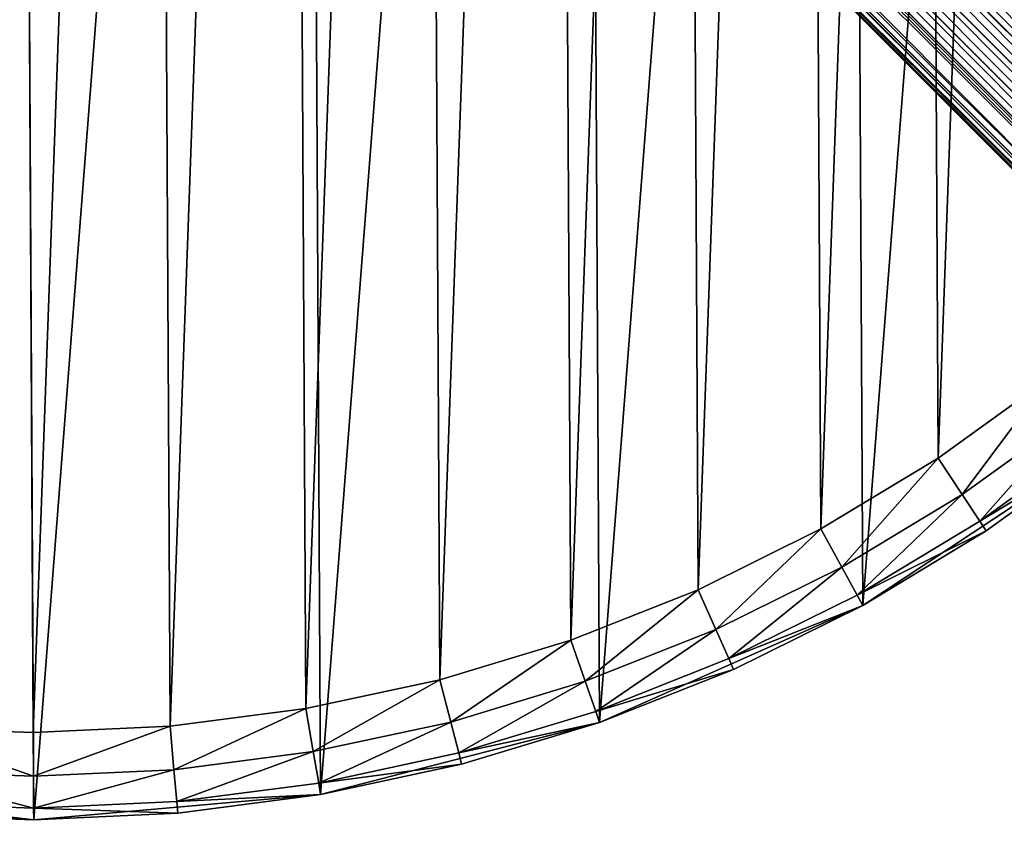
# Model space of a CAD drawing. Header units: millimetres. Extents: x -102 to 98, y 1 to 201.
# Tile 8 of 31: x -2 to 21, y 60 to 79. Entities that reach past the tile are written whole.
import ezdxf

# ---------------------------------------------------------------- set-up
doc = ezdxf.new("R2010")
doc.units = ezdxf.units.MM
doc.header["$LTSCALE"] = 25.4
doc.layers.get('0').update_dxf_attribs({"true_color": 0xff5454})

# ---------------------------------------------------------------- blocks, each defined once
blk = doc.blocks.new('COBA-ANTIQUE-I-9042.STL')
at = {"color": 39, "true_color": 0x42361f}
mesh = blk.add_polyface(dxfattribs=at)
corners = [(98.319, 201, -35.4), (-101.681, 1, -35.4), (-101.681, 201, -35.4), (98.319, 1, -35.4)]
mesh.append_faces([[corners[k] for k in face] for face in [(0, 1, 2), (1, 0, 3)]], dxfattribs={"vtx0": -1, "color": 39})
mesh = blk.add_polyface(dxfattribs=at)
corners = [(98.319, 1, -30), (-101.681, 201, -30), (-101.681, 1, -30), (98.319, 201, -30)]
mesh.append_faces([[corners[k] for k in face] for face in [(0, 1, 2), (1, 0, 3)]], dxfattribs={"vtx0": -1, "color": 39})
at = {"color": 250, "true_color": 0x262626}
mesh = blk.add_polyface(dxfattribs=at)
corners = [(-68.848, 169.591, -46.77), (66.857, 33.663, -46.872), (-69.018, 169.539, -46.872), (66.909, 33.833, -46.77)]
mesh.append_faces([[corners[k] for k in face] for face in [(0, 1, 2), (1, 0, 3)]], dxfattribs={"vtx0": -1, "color": 250})
mesh = blk.add_polyface(dxfattribs=at)
corners = [(-68.295, 169.696, -46.25), (66.909, 33.833, -46.77), (-68.848, 169.591, -46.77), (67.014, 34.386, -46.25)]
mesh.append_faces([[corners[k] for k in face] for face in [(0, 1, 2), (1, 0, 3)]], dxfattribs={"vtx0": -1, "color": 250})
mesh = blk.add_polyface(dxfattribs=at)
corners = [(3.957, 97.766, -45.4), (67.035, 34.602, -45.849), (-68.295, 169.696, -46.25)]
mesh.append_faces([[corners[k] for k in face] for face in [(0, 1, 2)]], dxfattribs={"color": 250})
mesh = blk.add_polyface(dxfattribs=at)
corners = [(67.035, 34.602, -45.849), (67.014, 34.386, -46.25), (-68.295, 169.696, -46.25)]
mesh.append_faces([[corners[k] for k in face] for face in [(0, 1, 2)]], dxfattribs={"color": 250})
mesh = blk.add_polyface(dxfattribs=at)
corners = [(-69.408, 169.364, -47.039), (66.406, 32.912, -47.1), (-69.769, 169.088, -47.1), (66.682, 33.274, -47.039)]
mesh.append_faces([[corners[k] for k in face] for face in [(0, 1, 2), (1, 0, 3)]], dxfattribs={"vtx0": -1, "color": 250})
mesh = blk.add_polyface(dxfattribs=at)
corners = [(-69.018, 169.539, -46.872), (66.682, 33.274, -47.039), (-69.408, 169.364, -47.039), (66.857, 33.663, -46.872)]
mesh.append_faces([[corners[k] for k in face] for face in [(0, 1, 2), (1, 0, 3)]], dxfattribs={"vtx0": -1, "color": 250})
mesh = blk.add_polyface(dxfattribs=at)
corners = [(-69.769, 169.088, -47.1), (66.046, 32.637, -47.039), (-70.045, 168.726, -47.039), (66.406, 32.912, -47.1)]
mesh.append_faces([[corners[k] for k in face] for face in [(0, 1, 2), (1, 0, 3)]], dxfattribs={"vtx0": -1, "color": 250})
mesh = blk.add_polyface(dxfattribs=at)
corners = [(-70.045, 168.726, -47.039), (65.655, 32.461, -46.872), (-70.22, 168.337, -46.872), (66.046, 32.637, -47.039)]
mesh.append_faces([[corners[k] for k in face] for face in [(0, 1, 2), (1, 0, 3)]], dxfattribs={"vtx0": -1, "color": 250})
mesh = blk.add_polyface(dxfattribs=at)
corners = [(-70.22, 168.337, -46.872), (65.485, 32.409, -46.77), (-70.272, 168.167, -46.77), (65.655, 32.461, -46.872)]
mesh.append_faces([[corners[k] for k in face] for face in [(0, 1, 2), (1, 0, 3)]], dxfattribs={"vtx0": -1, "color": 250})
mesh = blk.add_polyface(dxfattribs=at)
corners = [(-70.272, 168.167, -46.77), (64.932, 32.304, -46.25), (-70.377, 167.614, -46.25), (65.485, 32.409, -46.77)]
mesh.append_faces([[corners[k] for k in face] for face in [(0, 1, 2), (1, 0, 3)]], dxfattribs={"vtx0": -1, "color": 250})
mesh = blk.add_polyface(dxfattribs=at)
corners = [(-70.377, 167.614, -46.25), (64.932, 32.304, -46.25), (-70.398, 167.398, -45.85)]
mesh.append_faces([[corners[k] for k in face] for face in [(0, 1, 2)]], dxfattribs={"color": 250})
mesh = blk.add_polyface(dxfattribs=at)
corners = [(-7.32, 104.234, -45.4), (-70.398, 167.398, -45.85), (64.932, 32.304, -46.25)]
mesh.append_faces([[corners[k] for k in face] for face in [(0, 1, 2)]], dxfattribs={"color": 250})
mesh = blk.add_polyface(dxfattribs=at)
corners = [(-41.527, 97.486, 0), (-40.509, 110.615, 0), (-41.562, 104.093, 0), (-40.405, 90.976, 0), (-38.397, 116.874, 0), (-38.227, 84.739, 0), (-35.283, 122.701, 0), (-35.052, 78.946, 0), (-31.253, 127.936, 0), (-30.967, 73.754, 0), (-26.416, 132.436, 0), (-26.083, 69.305, 0), (-20.905, 136.078, 0), (-20.533, 65.721, 0), (-14.869, 138.764, 0), (-14.47, 63.099, 0), (-8.473, 140.419, 0), (-8.057, 61.511, 0), (-1.893, 140.999, 0), (-1.47, 61.001, 0), (4.694, 140.489, 0), (5.11, 61.581, 0), (11.107, 138.901, 0), (11.506, 63.236, 0), (17.17, 136.279, 0), (17.542, 65.922, 0), (22.72, 132.695, 0), (23.053, 69.564, 0), (27.604, 128.246, 0), (27.89, 74.064, 0), (31.689, 123.054, 0), (31.92, 79.299, 0), (34.864, 117.261, 0), (35.034, 85.126, 0), (37.042, 111.024, 0), (37.146, 91.385, 0), (38.164, 104.514, 0), (38.199, 97.907, 0)]
mesh.append_faces([[corners[k] for k in face] for face in [(0, 1, 2), (36, 35, 37)]], dxfattribs={"vtx0": -1, "color": 250})
mesh.append_faces([[corners[k] for k in face] for face in [(1, 3, 4), (4, 5, 6), (6, 7, 8), (8, 9, 10), (10, 11, 12), (12, 13, 14), (14, 15, 16), (16, 17, 18), (18, 19, 20), (20, 21, 22), (22, 23, 24), (24, 25, 26), (26, 27, 28), (28, 29, 30), (30, 31, 32), (32, 33, 34), (34, 35, 36)]], dxfattribs={"vtx0": -1, "vtx1": -1, "color": 250})
mesh.append_faces([[corners[k] for k in face] for face in [(1, 0, 3), (4, 3, 5), (6, 5, 7), (8, 7, 9), (10, 9, 11), (12, 11, 13), (14, 13, 15), (16, 15, 17), (18, 17, 19), (20, 19, 21), (22, 21, 23), (24, 23, 25), (26, 25, 27), (28, 27, 29), (30, 29, 31), (32, 31, 33), (34, 33, 35)]], dxfattribs={"vtx0": -1, "vtx2": -1, "color": 250})
mesh = blk.add_polyface(dxfattribs=at)
corners = [(-39.568, 103.938, -30), (-39.535, 97.662, -30), (-39.681, 100.799, -30), (-39.196, 107.057, -30), (-39.13, 94.548, -30), (-38.567, 110.134, -30), (-38.469, 91.477, -30), (-37.687, 113.149, -30), (-37.557, 88.472, -30), (-36.561, 116.081, -30), (-36.4, 85.552, -30), (-35.196, 118.909, -30), (-35.006, 82.738, -30), (-33.603, 121.616, -30), (-33.384, 80.048, -30), (-31.792, 124.181, -30), (-31.545, 77.502, -30), (-29.774, 126.589, -30), (-29.503, 75.116, -30), (-27.565, 128.821, -30), (-27.27, 72.907, -30), (-25.18, 130.864, -30), (-24.863, 70.89, -30), (-22.633, 132.702, -30), (-22.297, 69.078, -30), (-19.944, 134.324, -30), (-19.591, 67.485, -30), (-17.129, 135.718, -30), (-16.762, 66.121, -30), (-14.21, 136.875, -30), (-13.83, 64.994, -30), (-11.204, 137.787, -30), (-10.815, 64.114, -30), (-8.134, 138.448, -30), (-7.738, 63.486, -30), (-5.019, 138.853, -30), (-4.62, 63.114, -30), (-1.882, 138.999, -30), (-1.481, 63.001, -30), (1.257, 138.886, -30), (1.656, 63.147, -30), (4.375, 138.514, -30), (4.771, 63.552, -30), (7.452, 137.886, -30), (7.841, 64.213, -30), (10.467, 137.006, -30), (10.847, 65.125, -30), (13.399, 135.879, -30), (13.766, 66.282, -30), (16.228, 134.515, -30), (16.581, 67.676, -30), (18.934, 132.922, -30), (19.27, 69.298, -30), (21.5, 131.11, -30), (21.817, 71.136, -30), (23.907, 129.093, -30), (24.202, 73.179, -30), (26.14, 126.884, -30), (26.412, 75.411, -30), (28.182, 124.498, -30), (28.429, 77.819, -30), (30.021, 121.952, -30), (30.24, 80.384, -30), (31.643, 119.262, -30), (31.834, 83.091, -30), (33.037, 116.448, -30), (33.198, 85.919, -30), (34.194, 113.528, -30), (34.324, 88.851, -30), (35.106, 110.523, -30), (35.204, 91.866, -30), (35.767, 107.452, -30), (35.833, 94.943, -30), (36.172, 104.338, -30), (36.205, 98.062, -30), (36.318, 101.201, -30)]
mesh.append_faces([[corners[k] for k in face] for face in [(0, 1, 2), (74, 73, 75)]], dxfattribs={"vtx0": -1, "color": 250})
mesh.append_faces([[corners[k] for k in face] for face in [(1, 3, 4), (4, 5, 6), (6, 7, 8), (8, 9, 10), (10, 11, 12), (12, 13, 14), (14, 15, 16), (16, 17, 18), (18, 19, 20), (20, 21, 22), (22, 23, 24), (24, 25, 26), (26, 27, 28), (28, 29, 30), (30, 31, 32), (32, 33, 34), (34, 35, 36), (36, 37, 38), (38, 39, 40), (40, 41, 42), (42, 43, 44), (44, 45, 46), (46, 47, 48), (48, 49, 50), (50, 51, 52), (52, 53, 54), (54, 55, 56), (56, 57, 58), (58, 59, 60), (60, 61, 62), (62, 63, 64), (64, 65, 66), (66, 67, 68), (68, 69, 70), (70, 71, 72), (72, 73, 74)]], dxfattribs={"vtx0": -1, "vtx1": -1, "color": 250})
mesh.append_faces([[corners[k] for k in face] for face in [(1, 0, 3), (4, 3, 5), (6, 5, 7), (8, 7, 9), (10, 9, 11), (12, 11, 13), (14, 13, 15), (16, 15, 17), (18, 17, 19), (20, 19, 21), (22, 21, 23), (24, 23, 25), (26, 25, 27), (28, 27, 29), (30, 29, 31), (32, 31, 33), (34, 33, 35), (36, 35, 37), (38, 37, 39), (40, 39, 41), (42, 41, 43), (44, 43, 45), (46, 45, 47), (48, 47, 49), (50, 49, 51), (52, 51, 53), (54, 53, 55), (56, 55, 57), (58, 57, 59), (60, 59, 61), (62, 61, 63), (64, 63, 65), (66, 65, 67), (68, 67, 69), (70, 69, 71), (72, 71, 73)]], dxfattribs={"vtx0": -1, "vtx2": -1, "color": 250})
mesh = blk.add_polyface(dxfattribs=at)
corners = [(-7.32, 104.234, -45.4), (64.932, 32.304, -46.25), (1.553, 95.362, -45.4)]
mesh.append_faces([[corners[k] for k in face] for face in [(0, 1, 2)]], dxfattribs={"color": 250})
mesh = blk.add_polyface(dxfattribs=at)
corners = [(3.957, 97.766, -45.4), (3.948, 97.75, -45.155), (67.035, 34.602, -44.952)]
mesh.append_faces([[corners[k] for k in face] for face in [(0, 1, 2)]], dxfattribs={"color": 250})
mesh = blk.add_polyface(dxfattribs=at)
corners = [(3.957, 97.766, -45.4), (67.035, 34.602, -44.952), (67.041, 34.682, -45.4)]
mesh.append_faces([[corners[k] for k in face] for face in [(0, 1, 2)]], dxfattribs={"color": 250})
mesh = blk.add_polyface(dxfattribs=at)
corners = [(3.957, 97.766, -45.4), (67.041, 34.682, -45.4), (67.035, 34.602, -45.849)]
mesh.append_faces([[corners[k] for k in face] for face in [(0, 1, 2)]], dxfattribs={"color": 250})
mesh = blk.add_polyface(dxfattribs=at)
corners = [(66.981, 34.155, -44.287), (3.836, 97.564, -44.55), (3.476, 97.044, -43.928)]
mesh.append_faces([[corners[k] for k in face] for face in [(0, 1, 2)]], dxfattribs={"color": 250})
mesh = blk.add_polyface(dxfattribs=at)
corners = [(3.948, 97.75, -45.155), (3.836, 97.564, -44.55), (67.014, 34.382, -44.544)]
mesh.append_faces([[corners[k] for k in face] for face in [(0, 1, 2)]], dxfattribs={"color": 250})
mesh = blk.add_polyface(dxfattribs=at)
corners = [(67.014, 34.382, -44.544), (3.836, 97.564, -44.55), (66.981, 34.155, -44.287)]
mesh.append_faces([[corners[k] for k in face] for face in [(0, 1, 2)]], dxfattribs={"color": 250})
mesh = blk.add_polyface(dxfattribs=at)
corners = [(67.014, 34.382, -44.544), (67.035, 34.602, -44.952), (3.948, 97.75, -45.155)]
mesh.append_faces([[corners[k] for k in face] for face in [(0, 1, 2)]], dxfattribs={"color": 250})
mesh = blk.add_polyface(dxfattribs=at)
corners = [(66.682, 33.274, -43.761), (3.476, 97.044, -43.928), (3.216, 96.726, -43.758)]
mesh.append_faces([[corners[k] for k in face] for face in [(0, 1, 2)]], dxfattribs={"color": 250})
mesh = blk.add_polyface(dxfattribs=at)
corners = [(66.857, 33.663, -43.928), (3.476, 97.044, -43.928), (66.682, 33.274, -43.761)]
mesh.append_faces([[corners[k] for k in face] for face in [(0, 1, 2)]], dxfattribs={"color": 250})
mesh = blk.add_polyface(dxfattribs=at)
corners = [(66.913, 33.845, -44.038), (3.476, 97.044, -43.928), (66.857, 33.663, -43.928)]
mesh.append_faces([[corners[k] for k in face] for face in [(0, 1, 2)]], dxfattribs={"color": 250})
mesh = blk.add_polyface(dxfattribs=at)
corners = [(66.981, 34.155, -44.287), (3.476, 97.044, -43.928), (66.913, 33.845, -44.038)]
mesh.append_faces([[corners[k] for k in face] for face in [(0, 1, 2)]], dxfattribs={"color": 250})
mesh = blk.add_polyface(dxfattribs=at)
corners = [(66.406, 32.912, -43.7), (3.216, 96.726, -43.758), (2.915, 96.404, -43.7)]
mesh.append_faces([[corners[k] for k in face] for face in [(0, 1, 2)]], dxfattribs={"color": 250})
mesh = blk.add_polyface(dxfattribs=at)
corners = [(66.682, 33.274, -43.761), (3.216, 96.726, -43.758), (66.406, 32.912, -43.7)]
mesh.append_faces([[corners[k] for k in face] for face in [(0, 1, 2)]], dxfattribs={"color": 250})
mesh = blk.add_polyface(dxfattribs=at)
corners = [(66.044, 32.636, -43.761), (2.915, 96.404, -43.7), (2.592, 96.102, -43.758)]
mesh.append_faces([[corners[k] for k in face] for face in [(0, 1, 2)]], dxfattribs={"color": 250})
mesh = blk.add_polyface(dxfattribs=at)
corners = [(66.406, 32.912, -43.7), (2.915, 96.404, -43.7), (66.044, 32.636, -43.761)]
mesh.append_faces([[corners[k] for k in face] for face in [(0, 1, 2)]], dxfattribs={"color": 250})
mesh = blk.add_polyface(dxfattribs=at)
corners = [(65.655, 32.461, -43.928), (2.592, 96.102, -43.758), (2.274, 95.842, -43.928)]
mesh.append_faces([[corners[k] for k in face] for face in [(0, 1, 2)]], dxfattribs={"color": 250})
mesh = blk.add_polyface(dxfattribs=at)
corners = [(66.044, 32.636, -43.761), (2.592, 96.102, -43.758), (65.655, 32.461, -43.928)]
mesh.append_faces([[corners[k] for k in face] for face in [(0, 1, 2)]], dxfattribs={"color": 250})
mesh = blk.add_polyface(dxfattribs=at)
corners = [(65.485, 32.409, -44.03), (2.274, 95.842, -43.928), (1.754, 95.482, -44.55)]
mesh.append_faces([[corners[k] for k in face] for face in [(0, 1, 2)]], dxfattribs={"color": 250})
mesh = blk.add_polyface(dxfattribs=at)
corners = [(65.655, 32.461, -43.928), (2.274, 95.842, -43.928), (65.485, 32.409, -44.03)]
mesh.append_faces([[corners[k] for k in face] for face in [(0, 1, 2)]], dxfattribs={"color": 250})
mesh = blk.add_polyface(dxfattribs=at)
corners = [(1.569, 95.371, -45.155), (1.553, 95.362, -45.4), (64.636, 32.278, -45.4)]
mesh.append_faces([[corners[k] for k in face] for face in [(0, 1, 2)]], dxfattribs={"color": 250})
mesh = blk.add_polyface(dxfattribs=at)
corners = [(1.553, 95.362, -45.4), (64.932, 32.304, -46.25), (64.716, 32.283, -45.848)]
mesh.append_faces([[corners[k] for k in face] for face in [(0, 1, 2)]], dxfattribs={"color": 250})
mesh = blk.add_polyface(dxfattribs=at)
corners = [(1.553, 95.362, -45.4), (64.716, 32.283, -45.848), (64.636, 32.278, -45.4)]
mesh.append_faces([[corners[k] for k in face] for face in [(0, 1, 2)]], dxfattribs={"color": 250})
mesh = blk.add_polyface(dxfattribs=at)
corners = [(1.754, 95.482, -44.55), (1.569, 95.371, -45.155), (64.716, 32.283, -44.951)]
mesh.append_faces([[corners[k] for k in face] for face in [(0, 1, 2)]], dxfattribs={"color": 250})
mesh = blk.add_polyface(dxfattribs=at)
corners = [(64.716, 32.283, -44.951), (1.569, 95.371, -45.155), (64.636, 32.278, -45.4)]
mesh.append_faces([[corners[k] for k in face] for face in [(0, 1, 2)]], dxfattribs={"color": 250})
mesh = blk.add_polyface(dxfattribs=at)
corners = [(65.485, 32.409, -44.03), (1.754, 95.482, -44.55), (64.932, 32.304, -44.55)]
mesh.append_faces([[corners[k] for k in face] for face in [(0, 1, 2)]], dxfattribs={"color": 250})
mesh = blk.add_polyface(dxfattribs=at)
corners = [(1.754, 95.482, -44.55), (64.716, 32.283, -44.951), (64.932, 32.304, -44.55)]
mesh.append_faces([[corners[k] for k in face] for face in [(0, 1, 2)]], dxfattribs={"color": 250})
mesh = blk.add_polyface(dxfattribs=at)
corners = [(21.817, 71.136, -30), (19.822, 68.464, -29.732), (19.27, 69.298, -30), (22.435, 70.35, -29.732)]
mesh.append_faces([[corners[k] for k in face] for face in [(0, 1, 2), (1, 0, 3)]], dxfattribs={"vtx0": -1, "color": 250})
mesh = blk.add_polyface(dxfattribs=at)
corners = [(22.435, 70.35, -29.732), (20.225, 67.853, -29), (19.822, 68.464, -29.732), (22.888, 69.775, -29)]
mesh.append_faces([[corners[k] for k in face] for face in [(0, 1, 2), (1, 0, 3)]], dxfattribs={"vtx0": -1, "color": 250})
mesh = blk.add_polyface(dxfattribs=at)
corners = [(23.053, 69.564, -28), (20.225, 67.853, -29), (22.888, 69.775, -29), (20.373, 67.629, -28)]
mesh.append_faces([[corners[k] for k in face] for face in [(0, 1, 2), (1, 0, 3)]], dxfattribs={"vtx0": -1, "color": 250})
mesh = blk.add_polyface(dxfattribs=at)
corners = [(17.542, 65.922, 0), (20.373, 67.629, -28), (23.053, 69.564, 0)]
mesh.append_faces([[corners[k] for k in face] for face in [(0, 1, 2)]], dxfattribs={"color": 250})
mesh = blk.add_polyface(dxfattribs=at)
corners = [(23.053, 69.564, 0), (20.373, 67.629, -28), (23.053, 69.564, -28)]
mesh.append_faces([[corners[k] for k in face] for face in [(0, 1, 2)]], dxfattribs={"color": 250})
mesh = blk.add_polyface(dxfattribs=at)
corners = [(19.27, 69.298, -30), (17.061, 66.799, -29.732), (16.581, 67.676, -30), (19.822, 68.464, -29.732)]
mesh.append_faces([[corners[k] for k in face] for face in [(0, 1, 2), (1, 0, 3)]], dxfattribs={"vtx0": -1, "color": 250})
mesh = blk.add_polyface(dxfattribs=at)
corners = [(19.822, 68.464, -29.732), (17.413, 66.157, -29), (17.061, 66.799, -29.732), (20.225, 67.853, -29)]
mesh.append_faces([[corners[k] for k in face] for face in [(0, 1, 2), (1, 0, 3)]], dxfattribs={"vtx0": -1, "color": 250})
mesh = blk.add_polyface(dxfattribs=at)
corners = [(20.373, 67.629, -28), (17.413, 66.157, -29), (20.225, 67.853, -29), (17.542, 65.922, -28)]
mesh.append_faces([[corners[k] for k in face] for face in [(0, 1, 2), (1, 0, 3)]], dxfattribs={"vtx0": -1, "color": 250})
mesh = blk.add_polyface(dxfattribs=at)
corners = [(16.581, 67.676, -30), (14.173, 65.368, -29.732), (13.766, 66.282, -30), (17.061, 66.799, -29.732)]
mesh.append_faces([[corners[k] for k in face] for face in [(0, 1, 2), (1, 0, 3)]], dxfattribs={"vtx0": -1, "color": 250})
mesh = blk.add_polyface(dxfattribs=at)
corners = [(17.542, 65.922, 0), (17.542, 65.922, -28), (20.373, 67.629, -28)]
mesh.append_faces([[corners[k] for k in face] for face in [(0, 1, 2)]], dxfattribs={"color": 250})
mesh = blk.add_polyface(dxfattribs=at)
corners = [(17.061, 66.799, -29.732), (14.471, 64.699, -29), (14.173, 65.368, -29.732), (17.413, 66.157, -29)]
mesh.append_faces([[corners[k] for k in face] for face in [(0, 1, 2), (1, 0, 3)]], dxfattribs={"vtx0": -1, "color": 250})
mesh = blk.add_polyface(dxfattribs=at)
corners = [(13.766, 66.282, -30), (11.176, 64.18, -29.732), (10.847, 65.125, -30), (14.173, 65.368, -29.732)]
mesh.append_faces([[corners[k] for k in face] for face in [(0, 1, 2), (1, 0, 3)]], dxfattribs={"vtx0": -1, "color": 250})
mesh = blk.add_polyface(dxfattribs=at)
corners = [(17.542, 65.922, -28), (14.471, 64.699, -29), (17.413, 66.157, -29), (14.579, 64.454, -28)]
mesh.append_faces([[corners[k] for k in face] for face in [(0, 1, 2), (1, 0, 3)]], dxfattribs={"vtx0": -1, "color": 250})
mesh = blk.add_polyface(dxfattribs=at)
corners = [(11.506, 63.236, 0), (14.579, 64.454, -28), (17.542, 65.922, 0)]
mesh.append_faces([[corners[k] for k in face] for face in [(0, 1, 2)]], dxfattribs={"color": 250})
mesh = blk.add_polyface(dxfattribs=at)
corners = [(17.542, 65.922, 0), (14.579, 64.454, -28), (17.542, 65.922, -28)]
mesh.append_faces([[corners[k] for k in face] for face in [(0, 1, 2)]], dxfattribs={"color": 250})
mesh = blk.add_polyface(dxfattribs=at)
corners = [(14.173, 65.368, -29.732), (11.418, 63.489, -29), (11.176, 64.18, -29.732), (14.471, 64.699, -29)]
mesh.append_faces([[corners[k] for k in face] for face in [(0, 1, 2), (1, 0, 3)]], dxfattribs={"vtx0": -1, "color": 250})
mesh = blk.add_polyface(dxfattribs=at)
corners = [(10.847, 65.125, -30), (8.092, 63.244, -29.732), (7.841, 64.213, -30), (11.176, 64.18, -29.732)]
mesh.append_faces([[corners[k] for k in face] for face in [(0, 1, 2), (1, 0, 3)]], dxfattribs={"vtx0": -1, "color": 250})
mesh = blk.add_polyface(dxfattribs=at)
corners = [(14.579, 64.454, -28), (11.418, 63.489, -29), (14.471, 64.699, -29), (11.506, 63.236, -28)]
mesh.append_faces([[corners[k] for k in face] for face in [(0, 1, 2), (1, 0, 3)]], dxfattribs={"vtx0": -1, "color": 250})
mesh = blk.add_polyface(dxfattribs=at)
corners = [(11.506, 63.236, 0), (11.506, 63.236, -28), (14.579, 64.454, -28)]
mesh.append_faces([[corners[k] for k in face] for face in [(0, 1, 2)]], dxfattribs={"color": 250})
mesh = blk.add_polyface(dxfattribs=at)
corners = [(7.841, 64.213, -30), (4.941, 62.566, -29.732), (4.771, 63.552, -30), (8.092, 63.244, -29.732)]
mesh.append_faces([[corners[k] for k in face] for face in [(0, 1, 2), (1, 0, 3)]], dxfattribs={"vtx0": -1, "color": 250})
mesh = blk.add_polyface(dxfattribs=at)
corners = [(11.176, 64.18, -29.732), (8.275, 62.536, -29), (8.092, 63.244, -29.732), (11.418, 63.489, -29)]
mesh.append_faces([[corners[k] for k in face] for face in [(0, 1, 2), (1, 0, 3)]], dxfattribs={"vtx0": -1, "color": 250})
mesh = blk.add_polyface(dxfattribs=at)
corners = [(4.771, 63.552, -30), (1.744, 62.151, -29.732), (1.656, 63.147, -30), (4.941, 62.566, -29.732)]
mesh.append_faces([[corners[k] for k in face] for face in [(0, 1, 2), (1, 0, 3)]], dxfattribs={"vtx0": -1, "color": 250})
mesh = blk.add_polyface(dxfattribs=at)
corners = [(11.506, 63.236, -28), (8.275, 62.536, -29), (11.418, 63.489, -29), (8.343, 62.276, -28)]
mesh.append_faces([[corners[k] for k in face] for face in [(0, 1, 2), (1, 0, 3)]], dxfattribs={"vtx0": -1, "color": 250})
mesh = blk.add_polyface(dxfattribs=at)
corners = [(8.092, 63.244, -29.732), (5.065, 61.845, -29), (4.941, 62.566, -29.732), (8.275, 62.536, -29)]
mesh.append_faces([[corners[k] for k in face] for face in [(0, 1, 2), (1, 0, 3)]], dxfattribs={"vtx0": -1, "color": 250})
mesh = blk.add_polyface(dxfattribs=at)
corners = [(5.11, 61.581, 0), (8.343, 62.276, -28), (11.506, 63.236, 0)]
mesh.append_faces([[corners[k] for k in face] for face in [(0, 1, 2)]], dxfattribs={"color": 250})
mesh = blk.add_polyface(dxfattribs=at)
corners = [(11.506, 63.236, 0), (8.343, 62.276, -28), (11.506, 63.236, -28)]
mesh.append_faces([[corners[k] for k in face] for face in [(0, 1, 2)]], dxfattribs={"color": 250})
mesh = blk.add_polyface(dxfattribs=at)
corners = [(-4.62, 63.114, -30), (-1.476, 62.001, -29.732), (-4.697, 62.117, -29.732), (-1.481, 63.001, -30)]
mesh.append_faces([[corners[k] for k in face] for face in [(0, 1, 2), (1, 0, 3)]], dxfattribs={"vtx0": -1, "color": 250})
mesh = blk.add_polyface(dxfattribs=at)
corners = [(1.656, 63.147, -30), (-1.476, 62.001, -29.732), (-1.481, 63.001, -30), (1.744, 62.151, -29.732)]
mesh.append_faces([[corners[k] for k in face] for face in [(0, 1, 2), (1, 0, 3)]], dxfattribs={"vtx0": -1, "color": 250})
mesh = blk.add_polyface(dxfattribs=at)
corners = [(4.941, 62.566, -29.732), (1.809, 61.422, -29), (1.744, 62.151, -29.732), (5.065, 61.845, -29)]
mesh.append_faces([[corners[k] for k in face] for face in [(0, 1, 2), (1, 0, 3)]], dxfattribs={"vtx0": -1, "color": 250})
mesh = blk.add_polyface(dxfattribs=at)
corners = [(8.343, 62.276, -28), (5.065, 61.845, -29), (8.275, 62.536, -29), (5.11, 61.581, -28)]
mesh.append_faces([[corners[k] for k in face] for face in [(0, 1, 2), (1, 0, 3)]], dxfattribs={"vtx0": -1, "color": 250})
mesh = blk.add_polyface(dxfattribs=at)
corners = [(-1.472, 61.268, -29), (-4.697, 62.117, -29.732), (-1.476, 62.001, -29.732), (-4.753, 61.387, -29)]
mesh.append_faces([[corners[k] for k in face] for face in [(0, 1, 2), (1, 0, 3)]], dxfattribs={"vtx0": -1, "color": 250})
mesh = blk.add_polyface(dxfattribs=at)
corners = [(1.744, 62.151, -29.732), (-1.472, 61.268, -29), (-1.476, 62.001, -29.732), (1.809, 61.422, -29)]
mesh.append_faces([[corners[k] for k in face] for face in [(0, 1, 2), (1, 0, 3)]], dxfattribs={"vtx0": -1, "color": 250})
mesh = blk.add_polyface(dxfattribs=at)
corners = [(5.11, 61.581, 0), (5.11, 61.581, -28), (8.343, 62.276, -28)]
mesh.append_faces([[corners[k] for k in face] for face in [(0, 1, 2)]], dxfattribs={"color": 250})
mesh = blk.add_polyface(dxfattribs=at)
corners = [(5.11, 61.581, -28), (1.809, 61.422, -29), (5.065, 61.845, -29), (1.832, 61.155, -28)]
mesh.append_faces([[corners[k] for k in face] for face in [(0, 1, 2), (1, 0, 3)]], dxfattribs={"vtx0": -1, "color": 250})
mesh = blk.add_polyface(dxfattribs=at)
corners = [(-8.057, 61.511, 0), (-4.774, 61.12, -28), (-1.47, 61.001, 0)]
mesh.append_faces([[corners[k] for k in face] for face in [(0, 1, 2)]], dxfattribs={"color": 250})
mesh = blk.add_polyface(dxfattribs=at)
corners = [(1.832, 61.155, -28), (-1.472, 61.268, -29), (1.809, 61.422, -29), (-1.47, 61.001, -28)]
mesh.append_faces([[corners[k] for k in face] for face in [(0, 1, 2), (1, 0, 3)]], dxfattribs={"vtx0": -1, "color": 250})
mesh = blk.add_polyface(dxfattribs=at)
corners = [(-1.47, 61.001, 0), (1.832, 61.155, -28), (5.11, 61.581, 0)]
mesh.append_faces([[corners[k] for k in face] for face in [(0, 1, 2)]], dxfattribs={"color": 250})
mesh = blk.add_polyface(dxfattribs=at)
corners = [(5.11, 61.581, 0), (1.832, 61.155, -28), (5.11, 61.581, -28)]
mesh.append_faces([[corners[k] for k in face] for face in [(0, 1, 2)]], dxfattribs={"color": 250})
mesh = blk.add_polyface(dxfattribs=at)
corners = [(-1.47, 61.001, -28), (-4.753, 61.387, -29), (-1.472, 61.268, -29), (-4.774, 61.12, -28)]
mesh.append_faces([[corners[k] for k in face] for face in [(0, 1, 2), (1, 0, 3)]], dxfattribs={"vtx0": -1, "color": 250})
mesh = blk.add_polyface(dxfattribs=at)
corners = [(-1.47, 61.001, 0), (-4.774, 61.12, -28), (-1.47, 61.001, -28)]
mesh.append_faces([[corners[k] for k in face] for face in [(0, 1, 2)]], dxfattribs={"color": 250})
mesh = blk.add_polyface(dxfattribs=at)
corners = [(-1.47, 61.001, 0), (-1.47, 61.001, -28), (1.832, 61.155, -28)]
mesh.append_faces([[corners[k] for k in face] for face in [(0, 1, 2)]], dxfattribs={"color": 250})

msp = doc.modelspace()

# ---------------------------------------------------------------- block references
at = {"color": 0}
msp.add_blockref('COBA-ANTIQUE-I-9042.STL', (0, 0), dxfattribs=at)

doc.saveas('drawing.dxf')
